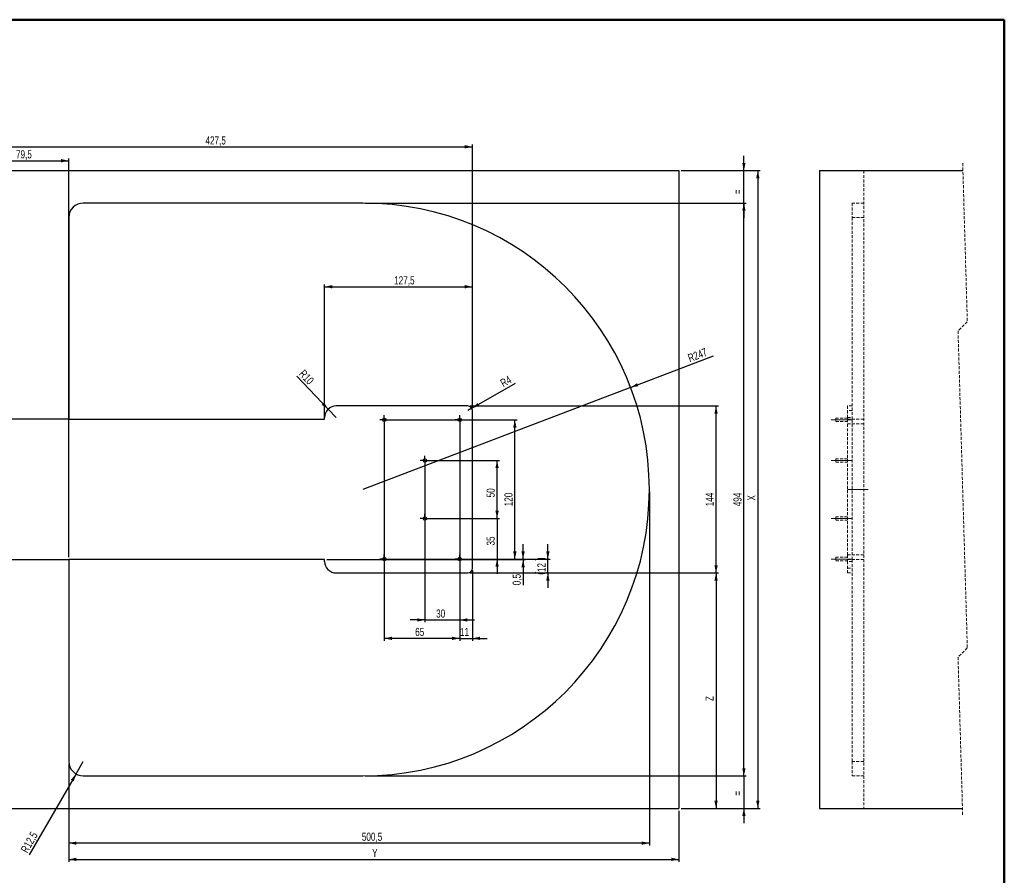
# Model space of a CAD drawing. Header units: millimetres. Extents: x 30 to 2395, y -494 to 1174.
# Tile 3 of 4: x 819 to 1668, y 436 to 1174. Entities that reach past the tile are written whole.
import ezdxf

# ---------------------------------------------------------------- set-up
doc = ezdxf.new("R2010")
doc.units = ezdxf.units.MM
doc.header["$LTSCALE"] = 2
doc.linetypes.add('CENTERX2', pattern=[20.32, 12.7, -2.54, 2.54, -2.54])
doc.linetypes.add('HIDDEN', pattern=[1.905, 1.27, -0.635])
doc.layers.add('DÜNN', color=7, linetype='Continuous')
doc.styles.add('SLDTEXTSTYLE4', font='TXT', dxfattribs={"width": 0.75})
doc.dimstyles.new('SLDDIMSTYLE0', dxfattribs={"dimtxt": 7, "dimasz": 6.604, "dimexe": 0, "dimexo": 0.0625, "dimgap": 1.75, "dimtad": 1, "dimdec": 0, "dimrnd": 1e-09, "dimzin": 12, "dimdsep": 46, "dimtxsty": 'SLDTEXTSTYLE4', "dimsah": 1, "dimcen": 0.09, "dimadec": 0, "dimazin": 3, "dimtfac": 1, "dimtdec": 0, "dimtmove": 0, "dimatfit": 0, "dimfxl": 1, "dimfrac": 2, "dimtolj": 1, "dimtzin": 12, "dimarcsym": 0})
doc.dimstyles.new('SLDDIMSTYLE2', dxfattribs={"dimtxt": 7, "dimasz": 6.604, "dimexe": 0, "dimexo": 0.0625, "dimgap": 1.75, "dimtad": 1, "dimdec": 1, "dimrnd": 1e-09, "dimzin": 12, "dimdsep": 46, "dimtxsty": 'SLDTEXTSTYLE4', "dimsah": 1, "dimcen": 0.09, "dimadec": 0, "dimazin": 3, "dimtfac": 1, "dimtdec": 1, "dimtofl": 0, "dimtmove": 0, "dimatfit": 3, "dimfxl": 1, "dimfrac": 2, "dimtolj": 1, "dimtzin": 12, "dimarcsym": 0})
doc.dimstyles.new('SLDDIMSTYLE3', dxfattribs={"dimtxt": 7, "dimasz": 6.604, "dimexe": 0, "dimexo": 0.0625, "dimgap": 1.75, "dimtad": 1, "dimdec": 0, "dimrnd": 1e-09, "dimzin": 12, "dimdsep": 46, "dimtxsty": 'SLDTEXTSTYLE4', "dimsah": 1, "dimcen": 0.09, "dimadec": 0, "dimazin": 3, "dimtfac": 1, "dimtdec": 0, "dimtofl": 0, "dimtmove": 0, "dimatfit": 3, "dimfxl": 1, "dimfrac": 2, "dimtolj": 1, "dimtzin": 12, "dimarcsym": 0})
doc.dimstyles.new('SLDDIMSTYLE4', dxfattribs={"dimtxt": 7, "dimasz": 6.604, "dimexe": 0, "dimexo": 0.0625, "dimgap": 1.75, "dimtad": 1, "dimdec": 0, "dimrnd": 1e-09, "dimzin": 12, "dimdsep": 46, "dimtxsty": 'SLDTEXTSTYLE4', "dimsah": 1, "dimcen": 0.09, "dimadec": 0, "dimazin": 3, "dimtfac": 1, "dimtofl": 0, "dimtmove": 0, "dimatfit": 3, "dimfxl": 1, "dimfrac": 2, "dimtolj": 1, "dimtzin": 12, "dimarcsym": 0})
doc.dimstyles.new('SLDDIMSTYLE5', dxfattribs={"dimtxt": 7, "dimasz": 6.604, "dimexe": 0, "dimexo": 0.0625, "dimgap": 1.75, "dimtad": 1, "dimdec": 0, "dimrnd": 1e-09, "dimzin": 12, "dimdsep": 46, "dimtxsty": 'SLDTEXTSTYLE4', "dimsah": 1, "dimcen": 0, "dimadec": 0, "dimazin": 3, "dimtfac": 1, "dimtdec": 0, "dimtofl": 0, "dimtmove": 0, "dimatfit": 3, "dimfxl": 1, "dimfrac": 2, "dimtolj": 1, "dimtzin": 12, "dimarcsym": 0})
doc.dimstyles.new('SLDDIMSTYLE6', dxfattribs={"dimtxt": 7, "dimasz": 6.604, "dimexe": 0, "dimexo": 0.0625, "dimgap": 1.75, "dimtad": 1, "dimdec": 1, "dimrnd": 1e-09, "dimzin": 12, "dimdsep": 46, "dimtxsty": 'SLDTEXTSTYLE4', "dimsah": 1, "dimcen": 0, "dimadec": 0, "dimazin": 3, "dimtfac": 1, "dimtdec": 1, "dimtofl": 0, "dimtmove": 0, "dimatfit": 3, "dimfxl": 1, "dimfrac": 2, "dimtolj": 1, "dimtzin": 12, "dimarcsym": 0})
doc.dimstyles.new('SLDDIMSTYLE7', dxfattribs={"dimtxt": 7, "dimasz": 6.604, "dimexe": 0, "dimexo": 0.0625, "dimgap": 1.75, "dimtad": 1, "dimdec": 1, "dimrnd": 1e-09, "dimzin": 12, "dimdsep": 46, "dimtxsty": 'SLDTEXTSTYLE4', "dimsah": 1, "dimcen": 0.09, "dimadec": 0, "dimazin": 3, "dimtfac": 1, "dimtofl": 0, "dimtmove": 0, "dimatfit": 3, "dimfxl": 1, "dimfrac": 2, "dimtolj": 1, "dimtzin": 12, "dimarcsym": 0})
doc.dimstyles.new('SLDDIMSTYLE8', dxfattribs={"dimtxt": 7, "dimasz": 6.604, "dimexe": 0, "dimexo": 0.0625, "dimgap": 1.75, "dimtad": 1, "dimdec": 1, "dimrnd": 1e-09, "dimdsep": 46, "dimtxsty": 'SLDTEXTSTYLE4', "dimsah": 1, "dimcen": 0.09, "dimadec": 0, "dimazin": 2, "dimtfac": 1, "dimtmove": 0, "dimatfit": 0, "dimfxl": 1, "dimfrac": 2, "dimtolj": 1, "dimtzin": 12, "dimarcsym": 0})

# ---------------------------------------------------------------- blocks, each defined once
blk = doc.blocks.new('_D_5')
at = {"layer": 'DÜNN'}
for p, q in [((1362, 766.86), (1362, 461.86)), ((861.5, 532.36), (861.5, 461.86)), ((1362, 463.86), (861.5, 463.86))]:
    blk.add_line(p, q, dxfattribs=at)
for points in [[(861.5, 463.86), (868.1, 462.42), (868.1, 465.3)], [(1362, 463.86), (1355.39, 465.3), (1355.39, 462.42)]]:
    blk.add_solid(points, dxfattribs=at)
at = {"layer": 'DÜNN', "insert": (1114.12, 472.88), "char_height": 7, "attachment_point": 1, "style": 'SLDTEXTSTYLE4'}
blk.add_mtext('500,5', dxfattribs=at)
blk = doc.blocks.new('_D_6')
at = {"layer": 'DÜNN'}
for p, q in [((1389.5, 1043.86), (1457.5, 1043.86)), ((1455.5, 1043.86), (1455.5, 493.86)), ((1389.5, 493.86), (1457.5, 493.86))]:
    blk.add_line(p, q, dxfattribs=at)
for points in [[(1455.5, 1043.86), (1454.06, 1037.25), (1456.94, 1037.25)], [(1455.5, 493.86), (1456.94, 500.46), (1454.06, 500.46)]]:
    blk.add_solid(points, dxfattribs=at)
at = {"layer": 'DÜNN', "insert": (1446.47, 759.28), "char_height": 7, "attachment_point": 1, "rotation": 90, "style": 'SLDTEXTSTYLE4'}
blk.add_mtext('X', dxfattribs=at)
blk = doc.blocks.new('_D_7')
at = {"layer": 'DÜNN'}
for p, q in [((1443.5, 521.86), (1443.5, 534.56)), ((1117, 521.86), (1445.5, 521.86)), ((1443.5, 521.86), (1443.5, 493.86)), ((1389.5, 493.86), (1445.5, 493.86)), ((1443.5, 493.86), (1443.5, 481.16))]:
    blk.add_line(p, q, dxfattribs=at)
for points in [[(1443.5, 521.86), (1444.94, 528.46), (1442.06, 528.46)], [(1443.5, 493.86), (1442.06, 487.25), (1444.94, 487.25)]]:
    blk.add_solid(points, dxfattribs=at)
at = {"layer": 'DÜNN', "insert": (1434.47, 504.87), "char_height": 7, "attachment_point": 1, "rotation": 90, "style": 'SLDTEXTSTYLE4'}
blk.add_mtext('=', dxfattribs=at)
blk = doc.blocks.new('_D_8')
at = {"layer": 'DÜNN'}
for p, q in [((1117, 1015.86), (1445.5, 1015.86)), ((1443.5, 521.86), (1443.5, 1015.86)), ((1117, 521.86), (1445.5, 521.86))]:
    blk.add_line(p, q, dxfattribs=at)
for points in [[(1443.5, 1015.86), (1442.06, 1009.25), (1444.94, 1009.25)], [(1443.5, 521.86), (1444.94, 528.46), (1442.06, 528.46)]]:
    blk.add_solid(points, dxfattribs=at)
at = {"layer": 'DÜNN', "insert": (1434.47, 754.37), "char_height": 7, "attachment_point": 1, "rotation": 90, "style": 'SLDTEXTSTYLE4'}
blk.add_mtext('494', dxfattribs=at)
blk = doc.blocks.new('_D_9')
at = {"layer": 'DÜNN'}
for p, q in [((1443.5, 1043.86), (1443.5, 1056.56)), ((1389.5, 1043.86), (1445.5, 1043.86)), ((1443.5, 1015.86), (1443.5, 1043.86)), ((1117, 1015.86), (1445.5, 1015.86)), ((1443.5, 1015.86), (1443.5, 1003.16))]:
    blk.add_line(p, q, dxfattribs=at)
for points in [[(1443.5, 1043.86), (1444.94, 1050.46), (1442.06, 1050.46)], [(1443.5, 1015.86), (1442.06, 1009.25), (1444.94, 1009.25)]]:
    blk.add_solid(points, dxfattribs=at)
at = {"layer": 'DÜNN', "insert": (1434.47, 1023.48), "char_height": 7, "attachment_point": 1, "rotation": 90, "style": 'SLDTEXTSTYLE4'}
blk.add_mtext('=', dxfattribs=at)
blk = doc.blocks.new('_D_10')
at = {"layer": 'DÜNN'}
for p, q in [((861.5, 532.36), (861.5, 447.86)), ((1387.5, 491.86), (1387.5, 447.86)), ((861.5, 449.86), (1387.5, 449.86))]:
    blk.add_line(p, q, dxfattribs=at)
for points in [[(861.5, 449.86), (868.1, 448.42), (868.1, 451.3)], [(1387.5, 449.86), (1380.89, 451.3), (1380.89, 448.42)]]:
    blk.add_solid(points, dxfattribs=at)
at = {"layer": 'DÜNN', "insert": (1123, 458.88), "char_height": 7, "attachment_point": 1, "style": 'SLDTEXTSTYLE4'}
blk.add_mtext('Y', dxfattribs=at)
blk = doc.blocks.new('_D_11')
at = {"layer": 'DÜNN'}
for q in [(1417.41, 884.19), (1115, 768.86)]:
    blk.add_line((1345.79, 856.87), q, dxfattribs=at)
blk.add_solid([(1345.79, 856.87), (1352.47, 857.88), (1351.44, 860.57)], dxfattribs=at)
at = {"layer": 'DÜNN', "insert": (1394.4, 885.07), "char_height": 7, "attachment_point": 1, "rotation": 20.87517, "style": 'SLDTEXTSTYLE4'}
blk.add_mtext('R247', dxfattribs=at)
blk = doc.blocks.new('_D_12')
at = {"layer": 'DÜNN'}
for q in [(874, 534.36), (827.45, 453.73)]:
    blk.add_line((867.75, 523.53), q, dxfattribs=at)
blk.add_solid([(867.75, 523.53), (863.2, 518.53), (865.69, 517.09)], dxfattribs=at)
at = {"layer": 'DÜNN', "insert": (819.64, 458.23), "char_height": 7, "attachment_point": 1, "rotation": 60, "style": 'SLDTEXTSTYLE4'}
blk.add_mtext('R12,5', dxfattribs=at)
blk = doc.blocks.new('_D_13')
at = {"layer": 'DÜNN'}
for p, q in [((782, 827.36), (782, 1054.36)), ((861.5, 710.36), (861.5, 1054.36)), ((782, 1052.36), (861.5, 1052.36))]:
    blk.add_line(p, q, dxfattribs=at)
for points in [[(782, 1052.36), (788.6, 1050.92), (788.6, 1053.8)], [(861.5, 1052.36), (854.89, 1053.8), (854.89, 1050.92)]]:
    blk.add_solid(points, dxfattribs=at)
at = {"layer": 'DÜNN', "insert": (815.97, 1061.38), "char_height": 7, "attachment_point": 1, "style": 'SLDTEXTSTYLE4'}
blk.add_mtext('79,5', dxfattribs=at)
blk = doc.blocks.new('_D_14')
at = {"layer": 'DÜNN'}
for p, q in [((782, 827.36), (782, 1066.36)), ((782, 1064.36), (1209.5, 1064.36)), ((1209.5, 838.86), (1209.5, 1066.36))]:
    blk.add_line(p, q, dxfattribs=at)
for points in [[(782, 1064.36), (788.6, 1062.92), (788.6, 1065.8)], [(1209.5, 1064.36), (1202.89, 1065.8), (1202.89, 1062.92)]]:
    blk.add_solid(points, dxfattribs=at)
at = {"layer": 'DÜNN', "insert": (979.32, 1073.38), "char_height": 7, "attachment_point": 1, "style": 'SLDTEXTSTYLE4'}
blk.add_mtext('427,5', dxfattribs=at)
blk = doc.blocks.new('_D_15')
at = {"layer": 'DÜNN'}
for q in [(1246.54, 860.55), (1205.5, 836.86)]:
    blk.add_line((1208.96, 838.86), q, dxfattribs=at)
blk.add_solid([(1208.96, 838.86), (1215.4, 840.91), (1213.96, 843.41)], dxfattribs=at)
at = {"layer": 'DÜNN', "insert": (1232.66, 862.9), "char_height": 7, "attachment_point": 1, "rotation": 30, "style": 'SLDTEXTSTYLE4'}
blk.add_mtext('R4', dxfattribs=at)
blk = doc.blocks.new('_D_16')
at = {"layer": 'DÜNN'}
for p, q in [((1198.5, 826.86), (1198.5, 638.47)), ((1209.5, 698.86), (1209.5, 638.47)), ((1198.5, 640.47), (1185.8, 640.47)), ((1198.5, 640.47), (1209.5, 640.47)), ((1209.5, 640.47), (1222.2, 640.47))]:
    blk.add_line(p, q, dxfattribs=at)
for points in [[(1198.5, 640.47), (1191.89, 641.91), (1191.89, 639.03)], [(1209.5, 640.47), (1216.1, 639.03), (1216.1, 641.91)]]:
    blk.add_solid(points, dxfattribs=at)
at = {"layer": 'DÜNN', "insert": (1198.75, 649.49), "char_height": 7, "attachment_point": 1, "style": 'SLDTEXTSTYLE4'}
blk.add_mtext('11', dxfattribs=at)
blk = doc.blocks.new('_D_17')
at = {"layer": 'DÜNN'}
for p, q in [((1133.5, 826.86), (1133.5, 638.47)), ((1198.5, 826.86), (1198.5, 638.47)), ((1198.5, 640.47), (1133.5, 640.47))]:
    blk.add_line(p, q, dxfattribs=at)
for points in [[(1133.5, 640.47), (1140.1, 639.03), (1140.1, 641.91)], [(1198.5, 640.47), (1191.89, 641.91), (1191.89, 639.03)]]:
    blk.add_solid(points, dxfattribs=at)
at = {"layer": 'DÜNN', "insert": (1160.09, 649.49), "char_height": 7, "attachment_point": 1, "style": 'SLDTEXTSTYLE4'}
blk.add_mtext('65', dxfattribs=at)
blk = doc.blocks.new('_D_18')
at = {"layer": 'DÜNN'}
for p, q in [((1198.5, 826.86), (1198.5, 654.34)), ((1168.5, 791.86), (1168.5, 654.34)), ((1168.5, 656.34), (1155.8, 656.34)), ((1168.5, 656.34), (1198.5, 656.34)), ((1198.5, 656.34), (1211.2, 656.34))]:
    blk.add_line(p, q, dxfattribs=at)
for points in [[(1168.5, 656.34), (1161.89, 657.78), (1161.89, 654.9)], [(1198.5, 656.34), (1205.1, 654.9), (1205.1, 657.78)]]:
    blk.add_solid(points, dxfattribs=at)
at = {"layer": 'DÜNN', "insert": (1178.18, 665.36), "char_height": 7, "attachment_point": 1, "style": 'SLDTEXTSTYLE4'}
blk.add_mtext('30', dxfattribs=at)
blk = doc.blocks.new('_D_19')
at = {"layer": 'DÜNN'}
for p, q in [((1253.14, 708.86), (1253.14, 721.56)), ((1084, 708.36), (1255.14, 708.36)), ((1135.5, 708.86), (1255.14, 708.86)), ((1253.14, 708.86), (1253.14, 708.36)), ((1253.14, 708.36), (1253.14, 686.24))]:
    blk.add_line(p, q, dxfattribs=at)
for points in [[(1253.14, 708.86), (1254.58, 715.46), (1251.7, 715.46)], [(1253.14, 708.36), (1251.7, 701.75), (1254.58, 701.75)]]:
    blk.add_solid(points, dxfattribs=at)
at = {"layer": 'DÜNN', "insert": (1244.12, 686.24), "char_height": 7, "attachment_point": 1, "rotation": 90, "style": 'SLDTEXTSTYLE4'}
blk.add_mtext('0,5', dxfattribs=at)
blk = doc.blocks.new('_D_20')
at = {"layer": 'DÜNN'}
for p, q in [((1135.5, 828.86), (1248.03, 828.86)), ((1246.03, 708.86), (1246.03, 828.86)), ((1135.5, 708.86), (1248.03, 708.86))]:
    blk.add_line(p, q, dxfattribs=at)
for points in [[(1246.03, 828.86), (1244.59, 822.25), (1247.47, 822.25)], [(1246.03, 708.86), (1247.47, 715.46), (1244.59, 715.46)]]:
    blk.add_solid(points, dxfattribs=at)
at = {"layer": 'DÜNN', "insert": (1237.01, 754.37), "char_height": 7, "attachment_point": 1, "rotation": 90, "style": 'SLDTEXTSTYLE4'}
blk.add_mtext('120', dxfattribs=at)
blk = doc.blocks.new('_D_21')
at = {"layer": 'DÜNN'}
for p, q in [((1170.5, 793.86), (1232.7, 793.86)), ((1230.7, 743.86), (1230.7, 793.86)), ((1170.5, 743.86), (1232.7, 743.86))]:
    blk.add_line(p, q, dxfattribs=at)
for points in [[(1230.7, 793.86), (1229.26, 787.25), (1232.14, 787.25)], [(1230.7, 743.86), (1232.14, 750.46), (1229.26, 750.46)]]:
    blk.add_solid(points, dxfattribs=at)
at = {"layer": 'DÜNN', "insert": (1221.68, 762.02), "char_height": 7, "attachment_point": 1, "rotation": 90, "style": 'SLDTEXTSTYLE4'}
blk.add_mtext('50', dxfattribs=at)
blk = doc.blocks.new('_D_22')
at = {"layer": 'DÜNN'}
for p, q in [((1230.7, 743.86), (1230.7, 756.56)), ((1170.5, 743.86), (1232.7, 743.86)), ((1230.7, 743.86), (1230.7, 708.86)), ((1200.5, 708.86), (1232.7, 708.86)), ((1230.7, 708.86), (1230.7, 696.16))]:
    blk.add_line(p, q, dxfattribs=at)
for points in [[(1230.7, 743.86), (1232.14, 750.46), (1229.26, 750.46)], [(1230.7, 708.86), (1229.26, 702.25), (1232.14, 702.25)]]:
    blk.add_solid(points, dxfattribs=at)
at = {"layer": 'DÜNN', "insert": (1221.68, 720.53), "char_height": 7, "attachment_point": 1, "rotation": 90, "style": 'SLDTEXTSTYLE4'}
blk.add_mtext('35', dxfattribs=at)
blk = doc.blocks.new('_D_25')
at = {"layer": 'DÜNN'}
for q in [(1058, 866.66), (1092, 830.86)]:
    blk.add_line((1085.11, 838.11), q, dxfattribs=at)
blk.add_solid([(1085.11, 838.11), (1081.61, 843.89), (1079.52, 841.91)], dxfattribs=at)
at = {"layer": 'DÜNN', "insert": (1064.5, 872.84), "char_height": 7, "attachment_point": 1, "rotation": 313.52701, "style": 'SLDTEXTSTYLE4'}
blk.add_mtext('R10', dxfattribs=at)
blk = doc.blocks.new('_D_26')
at = {"layer": 'DÜNN'}
for p, q in [((1082, 831.36), (1082, 945.69)), ((1082, 943.69), (1209.5, 943.69)), ((1209.5, 838.86), (1209.5, 945.69))]:
    blk.add_line(p, q, dxfattribs=at)
for points in [[(1082, 943.69), (1088.6, 942.25), (1088.6, 945.13)], [(1209.5, 943.69), (1202.89, 945.13), (1202.89, 942.25)]]:
    blk.add_solid(points, dxfattribs=at)
at = {"layer": 'DÜNN', "insert": (1141.98, 952.72), "char_height": 7, "attachment_point": 1, "style": 'SLDTEXTSTYLE4'}
blk.add_mtext('127,5', dxfattribs=at)
blk = doc.blocks.new('_D_27')
at = {"layer": 'DÜNN'}
for p, q in [((1274.49, 708.86), (1274.49, 721.56)), ((1135.5, 708.86), (1276.49, 708.86)), ((1274.49, 696.86), (1274.49, 708.86)), ((1207.5, 696.86), (1276.49, 696.86)), ((1274.49, 696.86), (1274.49, 684.16))]:
    blk.add_line(p, q, dxfattribs=at)
for centre, start, end in [((1268.93, 696.84), 63.43495, 116.56505), ((1268.93, 708.72), 243.43495, 296.56505)]:
    blk.add_arc(centre, 12.42, start, end, dxfattribs=at)
for points in [[(1274.49, 708.86), (1275.93, 715.46), (1273.05, 715.46)], [(1274.49, 696.86), (1273.05, 690.25), (1275.93, 690.25)]]:
    blk.add_solid(points, dxfattribs=at)
at = {"layer": 'DÜNN', "insert": (1265.47, 697.61), "char_height": 7, "attachment_point": 1, "rotation": 90, "style": 'SLDTEXTSTYLE4'}
blk.add_mtext('12', dxfattribs=at)
blk = doc.blocks.new('_D_28')
at = {"layer": 'DÜNN'}
for p, q in [((1207.5, 696.86), (1421.5, 696.86)), ((1419.5, 696.86), (1419.5, 493.86)), ((1389.5, 493.86), (1421.5, 493.86))]:
    blk.add_line(p, q, dxfattribs=at)
for points in [[(1419.5, 696.86), (1418.06, 690.25), (1420.94, 690.25)], [(1419.5, 493.86), (1420.94, 500.46), (1418.06, 500.46)]]:
    blk.add_solid(points, dxfattribs=at)
at = {"layer": 'DÜNN', "insert": (1410.47, 586.37), "char_height": 7, "attachment_point": 1, "rotation": 90, "style": 'SLDTEXTSTYLE4'}
blk.add_mtext('Z', dxfattribs=at)
blk = doc.blocks.new('_D_29')
at = {"layer": 'DÜNN'}
for p, q in [((1207.5, 840.86), (1421.5, 840.86)), ((1419.5, 696.86), (1419.5, 840.86)), ((1207.5, 696.86), (1421.5, 696.86))]:
    blk.add_line(p, q, dxfattribs=at)
for points in [[(1419.5, 840.86), (1418.06, 834.25), (1420.94, 834.25)], [(1419.5, 696.86), (1420.94, 703.46), (1418.06, 703.46)]]:
    blk.add_solid(points, dxfattribs=at)
at = {"layer": 'DÜNN', "insert": (1410.47, 754.37), "char_height": 7, "attachment_point": 1, "rotation": 90, "style": 'SLDTEXTSTYLE4'}
blk.add_mtext('144', dxfattribs=at)
blk = doc.blocks.new('SW_CENTERMARKSYMBOL_0')
at = {"layer": 'DÜNN', "color": 0}
for p, q in [((-2.5, 0), (-4, 0)), ((0, 0), (-2.5, 0)), ((0, 2.5), (0, 4)), ((0, 0), (0, 2.5)), ((0, 0), (0, -2.5)), ((0, 0), (2.5, 0)), ((2.5, 0), (4, 0)), ((0, -2.5), (0, -4))]:
    blk.add_line(p, q, dxfattribs=at)
blk = doc.blocks.new('SW_CENTERMARKSYMBOL_1')
at = {"layer": 'DÜNN', "color": 0}
for p, q in [((-2.5, 0), (-4, 0)), ((0, 0), (-2.5, 0)), ((0, 2.5), (0, 4)), ((0, 0), (0, 2.5)), ((0, 0), (0, -2.5)), ((0, 0), (2.5, 0)), ((2.5, 0), (4, 0)), ((0, -2.5), (0, -4))]:
    blk.add_line(p, q, dxfattribs=at)
blk = doc.blocks.new('SW_CENTERMARKSYMBOL_2')
at = {"layer": 'DÜNN', "color": 0}
for p, q in [((-2.5, 0), (-4, 0)), ((0, 0), (-2.5, 0)), ((0, 2.5), (0, 4)), ((0, 0), (0, 2.5)), ((0, 0), (0, -2.5)), ((0, 0), (2.5, 0)), ((2.5, 0), (4, 0)), ((0, -2.5), (0, -4))]:
    blk.add_line(p, q, dxfattribs=at)
blk = doc.blocks.new('SW_CENTERMARKSYMBOL_3')
at = {"layer": 'DÜNN', "color": 0}
for p, q in [((-2.5, 0), (-4, 0)), ((0, 0), (-2.5, 0)), ((0, 2.5), (0, 4)), ((0, 0), (0, 2.5)), ((0, 0), (0, -2.5)), ((0, 0), (2.5, 0)), ((2.5, 0), (4, 0)), ((0, -2.5), (0, -4))]:
    blk.add_line(p, q, dxfattribs=at)
blk = doc.blocks.new('SW_CENTERMARKSYMBOL_4')
at = {"layer": 'DÜNN', "color": 0}
for p, q in [((-2.5, 0), (-4, 0)), ((0, 0), (-2.5, 0)), ((0, 2.5), (0, 4)), ((0, 0), (0, 2.5)), ((0, 0), (0, -2.5)), ((0, 0), (2.5, 0)), ((2.5, 0), (4, 0)), ((0, -2.5), (0, -4))]:
    blk.add_line(p, q, dxfattribs=at)
blk = doc.blocks.new('SW_CENTERMARKSYMBOL_5')
at = {"layer": 'DÜNN', "color": 0}
for p, q in [((-2.5, 0), (-4, 0)), ((0, 0), (-2.5, 0)), ((0, 2.5), (0, 4)), ((0, 0), (0, 2.5)), ((0, 0), (0, -2.5)), ((0, 0), (2.5, 0)), ((2.5, 0), (4, 0)), ((0, -2.5), (0, -4))]:
    blk.add_line(p, q, dxfattribs=at)

msp = doc.modelspace()

# ---------------------------------------------------------------- linework, layer by layer
at = {"color": 7, "linetype": 'Continuous', "lineweight": 50}
for p in [(30.4, 1174), (1668, 14)]:
    msp.add_line(p, (1668, 1174), dxfattribs=at)
at = {"color": 7, "linetype": 'HIDDEN', "lineweight": 18}
for p, q in [((1632.12, 1050.21), (1636.12, 913.53)), ((1546.77, 1043.86), (1546.77, 493.86)), ((1546.77, 1015.86), (1536.77, 1015.86)), ((1536.77, 1015.86), (1536.77, 1003.36)), ((1536.77, 1003.36), (1546.77, 1003.36)), ((1536.77, 1003.36), (1536.77, 829.36)), ((1636.12, 913.53), (1628.12, 905.53)), ((1628.12, 905.53), (1636.12, 632.18)), ((1536.77, 840.86), (1532.77, 840.86)), ((1532.77, 840.86), (1532.77, 830.86)), ((1536.77, 836.86), (1532.77, 836.86)), ((1522.77, 830.36), (1522.77, 827.36)), ((1532.77, 830.36), (1522.77, 830.36)), ((1522.77, 827.36), (1532.77, 827.36)), ((1532.77, 829.36), (1532.77, 830.86)), ((1532.77, 830.86), (1536.77, 830.86)), ((1546.77, 829.36), (1532.77, 829.36)), ((1532.77, 829.36), (1532.77, 825.36)), ((1532.77, 825.36), (1546.77, 825.36)), ((1532.77, 825.36), (1532.77, 712.36)), ((1536.77, 708.36), (1536.77, 829.36)), ((1522.77, 795.36), (1522.77, 792.36)), ((1532.77, 795.36), (1522.77, 795.36)), ((1522.77, 792.36), (1532.77, 792.36)), ((1522.77, 745.36), (1522.77, 742.36)), ((1532.77, 745.36), (1522.77, 745.36)), ((1522.77, 742.36), (1532.77, 742.36)), ((1522.77, 710.36), (1522.77, 707.36)), ((1532.77, 710.36), (1522.77, 710.36)), ((1522.77, 707.36), (1532.77, 707.36)), ((1546.77, 712.36), (1532.77, 712.36)), ((1532.77, 712.36), (1532.77, 708.36)), ((1532.77, 708.36), (1546.77, 708.36)), ((1532.77, 706.86), (1532.77, 708.36)), ((1536.77, 706.86), (1532.77, 706.86)), ((1532.77, 706.86), (1532.77, 696.86)), ((1536.77, 708.36), (1536.77, 534.36)), ((1532.77, 700.86), (1536.77, 700.86)), ((1532.77, 696.86), (1536.77, 696.86)), ((1636.12, 632.18), (1628.12, 624.18)), ((1628.12, 624.18), (1632.12, 487.51)), ((1536.77, 534.36), (1536.77, 521.86)), ((1546.77, 534.36), (1536.77, 534.36)), ((1536.77, 521.86), (1546.77, 521.86))]:
    msp.add_line(p, q, dxfattribs=at)
at = {"color": 7, "linetype": 'Continuous', "lineweight": 25}
for p, q in [((167.5, 1043.86), (1387.5, 1043.86)), ((1387.5, 1043.86), (1387.5, 493.86)), ((1508.77, 1043.86), (1508.77, 493.86)), ((1508.77, 1043.86), (1632.31, 1043.86)), ((1115, 1015.86), (874, 1015.86)), ((861.5, 1003.36), (861.5, 829.36)), ((1205.5, 840.86), (1092, 840.86)), ((1209.5, 700.86), (1209.5, 836.86)), ((861.5, 829.36), (786, 829.36)), ((861.5, 829.36), (1082, 829.36)), ((1082, 829.36), (1082, 830.86)), ((786, 708.36), (861.5, 708.36)), ((861.5, 708.36), (861.5, 534.36)), ((1082, 708.36), (861.5, 708.36)), ((1082, 706.86), (1082, 708.36)), ((1092, 696.86), (1205.5, 696.86)), ((874, 521.86), (1115, 521.86)), ((167.5, 493.86), (1387.5, 493.86)), ((1508.77, 493.86), (1631.94, 493.86))]:
    msp.add_line(p, q, dxfattribs=at)
for centre in [(1133.5, 828.86), (1198.5, 828.86), (1168.5, 793.86), (1168.5, 743.86), (1133.5, 708.86), (1198.5, 708.86)]:
    msp.add_circle(centre, 1.5, dxfattribs=at)
for centre, radius, start, end in [((874, 1003.36), 12.5, 90, 180), ((1115, 768.86), 247, 270, 90), ((1092, 830.86), 10, 90, 180), ((1205.5, 836.86), 4, 0, 90), ((1092, 706.86), 10, 180, 270), ((1205.5, 700.86), 4, 270, 0), ((874, 534.36), 12.5, 180, 270)]:
    msp.add_arc(centre, radius, start, end, dxfattribs=at)
at = {"layer": 'DÜNN', "linetype": 'CENTERX2', "lineweight": 18}
for p, q in [((1518.77, 828.86), (1536.77, 828.86)), ((1518.77, 793.86), (1536.77, 793.86)), ((1532.77, 768.86), (1550.77, 768.86)), ((1518.77, 743.86), (1536.77, 743.86)), ((1518.77, 708.86), (1536.77, 708.86))]:
    msp.add_line(p, q, dxfattribs=at)

# ---------------------------------------------------------------- block references
at = {"layer": 'DÜNN'}
for name, p in [('SW_CENTERMARKSYMBOL_1', (1133.5, 828.86)), ('SW_CENTERMARKSYMBOL_5', (1198.5, 828.86)), ('SW_CENTERMARKSYMBOL_0', (1168.5, 793.86)), ('SW_CENTERMARKSYMBOL_4', (1168.5, 743.86)), ('SW_CENTERMARKSYMBOL_2', (1133.5, 708.86)), ('SW_CENTERMARKSYMBOL_3', (1198.5, 708.86))]:
    msp.add_blockref(name, p, dxfattribs=at)

# ---------------------------------------------------------------- dimensions: what is measured, and where the dimension line sits
for base, p1, p2, dimstyle, picture, middle in [((1209.5, 1064.36), (782, 825.36), (1209.5, 836.86), 'SLDDIMSTYLE7', '_D_14', (990.96, 1064.36)), ((861.5, 1052.36), (782, 825.36), (861.5, 708.36), 'SLDDIMSTYLE7', '_D_13', (825.02, 1052.36)), ((1209.5, 943.69), (1082, 829.36), (1209.5, 836.86), 'SLDDIMSTYLE2', '_D_26', (1153.62, 943.69)), ((1133.5, 640.47), (1198.5, 828.86), (1133.5, 828.86), 'SLDDIMSTYLE3', '_D_17', (1165.26, 640.47)), ((1198.5, 656.34), (1168.5, 793.86), (1198.5, 828.86), 'SLDDIMSTYLE0', '_D_18', (1183.35, 656.34)), ((1209.5, 640.47), (1198.5, 828.86), (1209.5, 700.86), 'SLDDIMSTYLE0', '_D_16', (1203.92, 640.47)), ((861.5, 463.86), (1362, 768.86), (861.5, 534.36), 'SLDDIMSTYLE2', '_D_5', (1125.76, 463.86)), ((1387.5, 449.86), (861.5, 534.36), (1387.5, 493.86), 'SLDDIMSTYLE4', '_D_10', (1125.76, 449.86))]:
    dim = msp.add_linear_dim(base=base, p1=p1, p2=p2, dimstyle=dimstyle, dxfattribs=at)
    dim.commit()
    dim.dimension.update_dxf_attribs({"geometry": picture, "text_midpoint": middle, "dimtype": 160})
for base, p1, p2, dimstyle, picture, middle in [((1443.5, 1043.86), (1115, 1015.86), (1387.5, 1043.86), 'SLDDIMSTYLE0', '_D_9', (1443.5, 1026.31)), ((1455.5, 493.86), (1387.5, 1043.86), (1387.5, 493.86), 'SLDDIMSTYLE3', '_D_6', (1455.5, 762.12)), ((1443.5, 1015.86), (1115, 521.86), (1115, 1015.86), 'SLDDIMSTYLE3', '_D_8', (1443.5, 762.12)), ((1419.5, 840.86), (1205.5, 696.86), (1205.5, 840.86), 'SLDDIMSTYLE3', '_D_29', (1419.5, 762.12)), ((1246.03, 828.86), (1133.5, 708.86), (1133.5, 828.86), 'SLDDIMSTYLE4', '_D_20', (1246.03, 762.12)), ((1230.7, 793.86), (1168.5, 743.86), (1168.5, 793.86), 'SLDDIMSTYLE3', '_D_21', (1230.7, 767.19)), ((1230.7, 708.86), (1168.5, 743.86), (1198.5, 708.86), 'SLDDIMSTYLE0', '_D_22', (1230.7, 725.7)), ((1253.14, 708.36), (1133.5, 708.86), (1082, 708.36), 'SLDDIMSTYLE8', '_D_19', (1253.14, 692.71)), ((1419.5, 493.86), (1205.5, 696.86), (1387.5, 493.86), 'SLDDIMSTYLE3', '_D_28', (1419.5, 588.61)), ((1443.5, 493.86), (1115, 521.86), (1387.5, 493.86), 'SLDDIMSTYLE0', '_D_7', (1443.5, 507.7))]:
    dim = msp.add_linear_dim(base=base, p1=p1, p2=p2, angle=90, dimstyle=dimstyle, dxfattribs=at)
    dim.commit()
    dim.dimension.update_dxf_attribs({"geometry": picture, "text_midpoint": middle, "dimtype": 160})
for center, mpoint, dimstyle, picture, middle in [((1115, 768.86), (1345.79, 856.87), 'SLDDIMSTYLE5', '_D_11', (1407.55, 880.43)), ((1092, 830.86), (1085.11, 838.11), 'SLDDIMSTYLE5', '_D_25', (1063.26, 861.12)), ((1205.5, 836.86), (1208.96, 838.86), 'SLDDIMSTYLE5', '_D_15', (1242.15, 858.02)), ((874, 534.36), (867.75, 523.53), 'SLDDIMSTYLE6', '_D_12', (833.3, 463.86))]:
    dim = msp.add_radius_dim(center=center, mpoint=mpoint, dimstyle=dimstyle, dxfattribs=at)
    dim.commit()
    dim.dimension.update_dxf_attribs({"geometry": picture, "text_midpoint": middle, "dimtype": 164})
dim = msp.add_linear_dim(base=(1274.49, 708.86), p1=(1205.5, 696.86), p2=(1133.5, 708.86), angle=90, text='(<>)', dimstyle='SLDDIMSTYLE0', dxfattribs=at)
dim.commit()
dim.dimension.update_dxf_attribs({"geometry": '_D_27', "text_midpoint": (1274.49, 702.78), "dimtype": 160})

doc.saveas('drawing.dxf')
